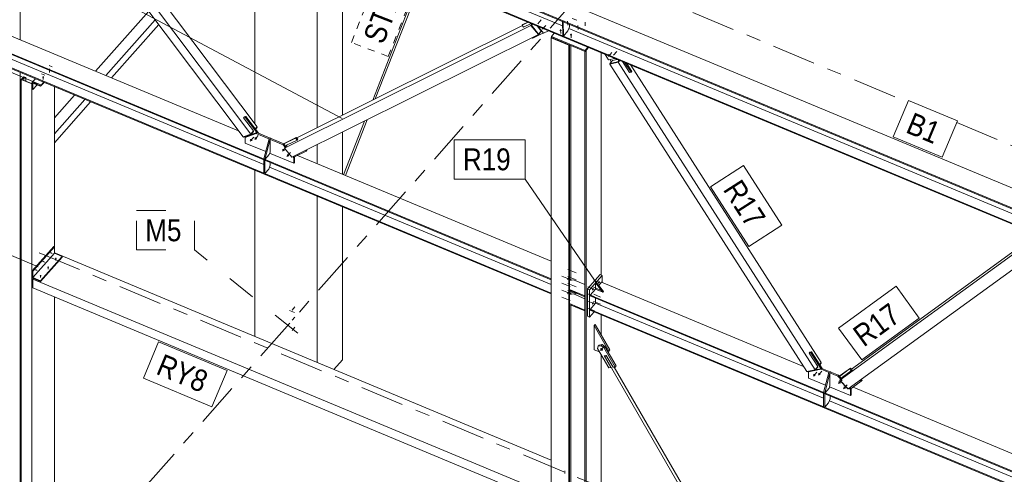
# Model space of a CAD drawing. Header units: millimetres. Extents: x -698 to 216, y -34 to 576.
# Tile 7 of 88: x -664 to -596, y 297 to 328. Entities that reach past the tile are written whole.
import ezdxf

# ---------------------------------------------------------------- set-up
doc = ezdxf.new("R2010")
doc.units = ezdxf.units.MM
for name, pattern in [('XKITLINE00', [0]), ('XKITLINE02', [4, 2, -2]), ('XKITLINE03', [6, 3, -1, 1, -1]), ('XKITLINE04', [3, 0.5, -0.5, 0.5, -0.5, 0.5, -0.5])]:
    doc.linetypes.add(name, pattern=pattern)
for name, color, linetype, lineweight in [('Element', 2, 'Continuous', 0), ('Spoina', 1, 'Continuous', 0), ('Znak elementu', 2, 'Continuous', 0), ('Śruba', 3, 'Continuous', 0)]:
    doc.layers.add(name, color=color, linetype=linetype, lineweight=lineweight)
doc.styles.add('ARIAL', font='ARIAL.TTF')

msp = doc.modelspace()

# ---------------------------------------------------------------- hatches: boundary and pattern name
at = {"layer": 'Śruba'}
for points in [[(-628.024, 327.48), (-628.018, 327.474), (-628.012, 327.467), (-628.007, 327.46), (-628.003, 327.453), (-627.999, 327.445), (-627.996, 327.438), (-627.993, 327.431), (-627.991, 327.424), (-627.99, 327.417), (-627.99, 327.41), (-627.99, 327.404), (-627.992, 327.398), (-627.993, 327.393), (-627.996, 327.388), (-627.999, 327.383), (-628.004, 327.379), (-628.008, 327.376), (-628.013, 327.373), (-628.019, 327.371), (-628.025, 327.37), (-628.032, 327.37), (-628.039, 327.37), (-628.046, 327.371), (-628.054, 327.372), (-628.061, 327.375), (-628.069, 327.377), (-628.077, 327.381), (-628.084, 327.385), (-628.092, 327.39), (-628.099, 327.395), (-628.106, 327.401), (-628.112, 327.407), (-628.119, 327.414), (-628.124, 327.42), (-628.129, 327.427), (-628.134, 327.435), (-628.138, 327.442), (-628.141, 327.449), (-628.143, 327.456), (-628.145, 327.463), (-628.146, 327.47), (-628.147, 327.477), (-628.146, 327.483), (-628.145, 327.489), (-628.143, 327.495), (-628.14, 327.5), (-628.137, 327.504), (-628.133, 327.508), (-628.128, 327.511), (-628.123, 327.514), (-628.117, 327.516), (-628.111, 327.517), (-628.105, 327.518), (-628.098, 327.518), (-628.09, 327.517), (-628.083, 327.515), (-628.075, 327.513), (-628.068, 327.51), (-628.06, 327.506), (-628.052, 327.502), (-628.045, 327.497), (-628.038, 327.492), (-628.031, 327.486)], [(-626.89, 327.233), (-626.897, 327.234), (-626.904, 327.235), (-626.911, 327.236), (-626.918, 327.239), (-626.924, 327.241), (-626.93, 327.244), (-626.936, 327.247), (-626.941, 327.251), (-626.945, 327.255), (-626.949, 327.26), (-626.952, 327.264), (-626.955, 327.269), (-626.957, 327.274), (-626.958, 327.279), (-626.959, 327.284), (-626.958, 327.29), (-626.957, 327.295), (-626.956, 327.3), (-626.953, 327.305), (-626.95, 327.31), (-626.947, 327.314), (-626.942, 327.318), (-626.938, 327.322), (-626.932, 327.326), (-626.926, 327.329), (-626.92, 327.332), (-626.914, 327.334), (-626.907, 327.336), (-626.9, 327.338), (-626.892, 327.339), (-626.885, 327.339), (-626.878, 327.339), (-626.87, 327.338), (-626.863, 327.337), (-626.856, 327.336), (-626.849, 327.334), (-626.843, 327.331), (-626.837, 327.328), (-626.832, 327.325), (-626.827, 327.321), (-626.822, 327.317), (-626.818, 327.313), (-626.815, 327.308), (-626.812, 327.303), (-626.81, 327.298), (-626.809, 327.293), (-626.809, 327.288), (-626.809, 327.283), (-626.81, 327.277), (-626.812, 327.272), (-626.814, 327.267), (-626.817, 327.263), (-626.821, 327.258), (-626.825, 327.254), (-626.83, 327.25), (-626.835, 327.246), (-626.841, 327.243), (-626.847, 327.24), (-626.854, 327.238), (-626.861, 327.236), (-626.868, 327.234), (-626.875, 327.234), (-626.882, 327.233)], [(-626.177, 326.936), (-626.185, 326.936), (-626.192, 326.937), (-626.199, 326.939), (-626.206, 326.941), (-626.212, 326.943), (-626.218, 326.946), (-626.223, 326.95), (-626.228, 326.954), (-626.233, 326.958), (-626.237, 326.962), (-626.24, 326.967), (-626.243, 326.971), (-626.245, 326.976), (-626.246, 326.982), (-626.246, 326.987), (-626.246, 326.992), (-626.245, 326.997), (-626.243, 327.002), (-626.241, 327.007), (-626.238, 327.012), (-626.234, 327.017), (-626.23, 327.021), (-626.225, 327.025), (-626.22, 327.028), (-626.214, 327.032), (-626.208, 327.035), (-626.201, 327.037), (-626.194, 327.039), (-626.187, 327.04), (-626.18, 327.041), (-626.172, 327.042), (-626.165, 327.042), (-626.158, 327.041), (-626.151, 327.04), (-626.144, 327.038), (-626.137, 327.036), (-626.131, 327.034), (-626.125, 327.031), (-626.119, 327.027), (-626.114, 327.024), (-626.11, 327.019), (-626.106, 327.015), (-626.102, 327.01), (-626.1, 327.006), (-626.098, 327.001), (-626.097, 326.995), (-626.096, 326.99), (-626.097, 326.985), (-626.097, 326.98), (-626.099, 326.975), (-626.102, 326.97), (-626.105, 326.965), (-626.108, 326.961), (-626.113, 326.956), (-626.117, 326.952), (-626.123, 326.949), (-626.129, 326.945), (-626.135, 326.943), (-626.141, 326.94), (-626.148, 326.938), (-626.155, 326.937), (-626.163, 326.936), (-626.17, 326.935)], [(-623.494, 325.622), (-623.488, 325.616), (-623.482, 325.609), (-623.477, 325.602), (-623.473, 325.595), (-623.469, 325.587), (-623.466, 325.58), (-623.463, 325.573), (-623.461, 325.566), (-623.46, 325.559), (-623.46, 325.552), (-623.46, 325.546), (-623.462, 325.54), (-623.464, 325.534), (-623.466, 325.529), (-623.47, 325.525), (-623.474, 325.521), (-623.478, 325.518), (-623.484, 325.515), (-623.489, 325.513), (-623.495, 325.512), (-623.502, 325.511), (-623.509, 325.512), (-623.516, 325.512), (-623.524, 325.514), (-623.531, 325.516), (-623.539, 325.519), (-623.547, 325.523), (-623.554, 325.527), (-623.562, 325.532), (-623.569, 325.537), (-623.576, 325.543), (-623.583, 325.549), (-623.589, 325.556), (-623.594, 325.562), (-623.599, 325.569), (-623.604, 325.576), (-623.608, 325.584), (-623.611, 325.591), (-623.614, 325.598), (-623.615, 325.605), (-623.616, 325.612), (-623.617, 325.619), (-623.616, 325.625), (-623.615, 325.631), (-623.613, 325.637), (-623.611, 325.642), (-623.607, 325.646), (-623.603, 325.65), (-623.599, 325.653), (-623.593, 325.656), (-623.588, 325.658), (-623.581, 325.659), (-623.575, 325.66), (-623.568, 325.659), (-623.56, 325.659), (-623.553, 325.657), (-623.545, 325.655), (-623.538, 325.652), (-623.53, 325.648), (-623.522, 325.644), (-623.515, 325.639), (-623.508, 325.634), (-623.501, 325.628)], [(-662.386, 324.038), (-662.397, 324.04), (-662.408, 324.044), (-662.416, 324.049), (-662.424, 324.055), (-662.429, 324.062), (-662.432, 324.069), (-662.433, 324.077), (-662.432, 324.085), (-662.429, 324.092), (-662.424, 324.099), (-662.416, 324.105), (-662.408, 324.11), (-662.397, 324.114), (-662.386, 324.116), (-662.375, 324.117), (-662.364, 324.116), (-662.353, 324.114), (-662.343, 324.11), (-662.334, 324.105), (-662.327, 324.099), (-662.321, 324.092), (-662.318, 324.085), (-662.317, 324.077), (-662.318, 324.069), (-662.321, 324.062), (-662.327, 324.055), (-662.334, 324.049), (-662.343, 324.044), (-662.353, 324.04), (-662.364, 324.038), (-662.375, 324.037)], [(-648.065, 319.798), (-648.059, 319.791), (-648.053, 319.785), (-648.048, 319.778), (-648.043, 319.77), (-648.039, 319.763), (-648.036, 319.756), (-648.034, 319.749), (-648.032, 319.742), (-648.031, 319.735), (-648.03, 319.728), (-648.031, 319.722), (-648.032, 319.716), (-648.034, 319.71), (-648.037, 319.705), (-648.04, 319.701), (-648.044, 319.697), (-648.049, 319.694), (-648.054, 319.691), (-648.06, 319.689), (-648.066, 319.688), (-648.073, 319.687), (-648.079, 319.687), (-648.087, 319.688), (-648.094, 319.69), (-648.102, 319.692), (-648.11, 319.695), (-648.117, 319.699), (-648.125, 319.703), (-648.132, 319.708), (-648.139, 319.713), (-648.146, 319.719), (-648.153, 319.725), (-648.159, 319.731), (-648.165, 319.738), (-648.17, 319.745), (-648.174, 319.752), (-648.178, 319.76), (-648.181, 319.767), (-648.184, 319.774), (-648.186, 319.781), (-648.187, 319.788), (-648.187, 319.795), (-648.187, 319.801), (-648.186, 319.807), (-648.184, 319.812), (-648.181, 319.817), (-648.178, 319.822), (-648.174, 319.826), (-648.169, 319.829), (-648.164, 319.832), (-648.158, 319.834), (-648.152, 319.835), (-648.145, 319.835), (-648.138, 319.835), (-648.131, 319.834), (-648.123, 319.833), (-648.116, 319.83), (-648.108, 319.828), (-648.1, 319.824), (-648.093, 319.82), (-648.085, 319.815), (-648.078, 319.81), (-648.071, 319.804)], [(-647.751, 319.913), (-647.745, 319.907), (-647.739, 319.9), (-647.734, 319.893), (-647.73, 319.886), (-647.726, 319.879), (-647.722, 319.871), (-647.72, 319.864), (-647.718, 319.857), (-647.717, 319.85), (-647.717, 319.843), (-647.717, 319.837), (-647.718, 319.831), (-647.72, 319.826), (-647.723, 319.821), (-647.726, 319.816), (-647.73, 319.812), (-647.735, 319.809), (-647.74, 319.806), (-647.746, 319.804), (-647.752, 319.803), (-647.759, 319.803), (-647.766, 319.803), (-647.773, 319.804), (-647.781, 319.805), (-647.788, 319.808), (-647.796, 319.811), (-647.804, 319.814), (-647.811, 319.818), (-647.819, 319.823), (-647.826, 319.828), (-647.833, 319.834), (-647.839, 319.84), (-647.845, 319.847), (-647.851, 319.854), (-647.856, 319.861), (-647.861, 319.868), (-647.865, 319.875), (-647.868, 319.882), (-647.87, 319.889), (-647.872, 319.897), (-647.873, 319.903), (-647.874, 319.91), (-647.873, 319.916), (-647.872, 319.922), (-647.87, 319.928), (-647.867, 319.933), (-647.864, 319.937), (-647.86, 319.941), (-647.855, 319.945), (-647.85, 319.947), (-647.844, 319.949), (-647.838, 319.95), (-647.831, 319.951), (-647.824, 319.951), (-647.817, 319.95), (-647.81, 319.948), (-647.802, 319.946), (-647.794, 319.943), (-647.787, 319.939), (-647.779, 319.935), (-647.772, 319.93), (-647.764, 319.925), (-647.758, 319.919)], [(-645.856, 319.122), (-645.85, 319.115), (-645.844, 319.108), (-645.839, 319.101), (-645.835, 319.094), (-645.831, 319.087), (-645.828, 319.08), (-645.825, 319.072), (-645.823, 319.065), (-645.822, 319.058), (-645.822, 319.052), (-645.822, 319.046), (-645.823, 319.04), (-645.825, 319.034), (-645.828, 319.029), (-645.831, 319.025), (-645.835, 319.021), (-645.84, 319.017), (-645.845, 319.015), (-645.851, 319.013), (-645.857, 319.012), (-645.864, 319.011), (-645.871, 319.011), (-645.878, 319.012), (-645.886, 319.014), (-645.893, 319.016), (-645.901, 319.019), (-645.909, 319.023), (-645.916, 319.027), (-645.924, 319.032), (-645.931, 319.037), (-645.938, 319.043), (-645.944, 319.049), (-645.95, 319.055), (-645.956, 319.062), (-645.961, 319.069), (-645.966, 319.076), (-645.97, 319.083), (-645.973, 319.091), (-645.975, 319.098), (-645.977, 319.105), (-645.978, 319.112), (-645.979, 319.119), (-645.978, 319.125), (-645.977, 319.131), (-645.975, 319.136), (-645.972, 319.141), (-645.969, 319.146), (-645.965, 319.15), (-645.96, 319.153), (-645.955, 319.156), (-645.949, 319.158), (-645.943, 319.159), (-645.936, 319.159), (-645.93, 319.159), (-645.922, 319.158), (-645.915, 319.157), (-645.907, 319.154), (-645.899, 319.151), (-645.892, 319.148), (-645.884, 319.144), (-645.877, 319.139), (-645.87, 319.134), (-645.863, 319.128)], [(-645.542, 318.744), (-645.536, 318.738), (-645.531, 318.731), (-645.526, 318.724), (-645.521, 318.717), (-645.517, 318.71), (-645.514, 318.702), (-645.511, 318.695), (-645.51, 318.688), (-645.508, 318.681), (-645.508, 318.674), (-645.509, 318.668), (-645.51, 318.662), (-645.512, 318.657), (-645.514, 318.652), (-645.518, 318.647), (-645.522, 318.643), (-645.526, 318.64), (-645.532, 318.637), (-645.537, 318.635), (-645.544, 318.634), (-645.55, 318.634), (-645.557, 318.634), (-645.565, 318.635), (-645.572, 318.636), (-645.58, 318.639), (-645.587, 318.642), (-645.595, 318.645), (-645.603, 318.649), (-645.61, 318.654), (-645.617, 318.659), (-645.624, 318.665), (-645.631, 318.671), (-645.637, 318.678), (-645.642, 318.685), (-645.648, 318.692), (-645.652, 318.699), (-645.656, 318.706), (-645.659, 318.713), (-645.662, 318.72), (-645.664, 318.728), (-645.665, 318.734), (-645.665, 318.741), (-645.664, 318.747), (-645.663, 318.753), (-645.661, 318.759), (-645.659, 318.764), (-645.655, 318.768), (-645.651, 318.772), (-645.647, 318.776), (-645.641, 318.778), (-645.636, 318.78), (-645.629, 318.781), (-645.623, 318.782), (-645.616, 318.782), (-645.609, 318.781), (-645.601, 318.779), (-645.593, 318.777), (-645.586, 318.774), (-645.578, 318.77), (-645.571, 318.766), (-645.563, 318.761), (-645.556, 318.756), (-645.549, 318.75)], [(-661.838, 312.026), (-661.833, 312.036), (-661.827, 312.044), (-661.821, 312.051), (-661.815, 312.057), (-661.81, 312.06), (-661.804, 312.062), (-661.8, 312.061), (-661.797, 312.058), (-661.794, 312.054), (-661.793, 312.047), (-661.792, 312.039), (-661.793, 312.03), (-661.795, 312.02), (-661.798, 312.01), (-661.802, 311.999), (-661.807, 311.989), (-661.812, 311.979), (-661.818, 311.97), (-661.824, 311.963), (-661.83, 311.958), (-661.836, 311.954), (-661.841, 311.953), (-661.845, 311.953), (-661.849, 311.956), (-661.851, 311.961), (-661.853, 311.967), (-661.853, 311.975), (-661.852, 311.984), (-661.85, 311.995), (-661.847, 312.005), (-661.843, 312.016)], [(-662.357, 311.438), (-662.351, 311.447), (-662.346, 311.456), (-662.34, 311.463), (-662.334, 311.468), (-662.328, 311.472), (-662.323, 311.473), (-662.319, 311.473), (-662.315, 311.47), (-662.313, 311.465), (-662.311, 311.459), (-662.311, 311.451), (-662.312, 311.442), (-662.314, 311.432), (-662.317, 311.421), (-662.321, 311.41), (-662.326, 311.4), (-662.331, 311.39), (-662.337, 311.382), (-662.343, 311.375), (-662.349, 311.369), (-662.354, 311.366), (-662.359, 311.364), (-662.364, 311.365), (-662.367, 311.368), (-662.37, 311.372), (-662.371, 311.379), (-662.372, 311.387), (-662.371, 311.396), (-662.369, 311.406), (-662.366, 311.417), (-662.362, 311.427)], [(-661.52, 311.571), (-661.531, 311.573), (-661.542, 311.577), (-661.55, 311.582), (-661.558, 311.588), (-661.563, 311.595), (-661.566, 311.603), (-661.567, 311.61), (-661.566, 311.618), (-661.563, 311.626), (-661.558, 311.633), (-661.55, 311.639), (-661.542, 311.644), (-661.531, 311.648), (-661.52, 311.65), (-661.509, 311.651), (-661.498, 311.65), (-661.487, 311.648), (-661.477, 311.644), (-661.468, 311.639), (-661.461, 311.633), (-661.455, 311.626), (-661.452, 311.618), (-661.451, 311.61), (-661.452, 311.603), (-661.455, 311.595), (-661.461, 311.588), (-661.468, 311.582), (-661.477, 311.577), (-661.487, 311.573), (-661.498, 311.571), (-661.509, 311.57)], [(-662.876, 310.849), (-662.87, 310.859), (-662.864, 310.867), (-662.859, 310.874), (-662.853, 310.88), (-662.847, 310.883), (-662.842, 310.885), (-662.838, 310.884), (-662.834, 310.881), (-662.832, 310.877), (-662.83, 310.87), (-662.83, 310.862), (-662.831, 310.853), (-662.833, 310.843), (-662.836, 310.833), (-662.84, 310.822), (-662.845, 310.812), (-662.85, 310.802), (-662.856, 310.793), (-662.862, 310.786), (-662.868, 310.781), (-662.873, 310.777), (-662.878, 310.776), (-662.883, 310.777), (-662.886, 310.779), (-662.889, 310.784), (-662.89, 310.79), (-662.89, 310.798), (-662.889, 310.807), (-662.887, 310.818), (-662.884, 310.828), (-662.88, 310.839)], [(-662.039, 310.983), (-662.05, 310.985), (-662.06, 310.989), (-662.069, 310.994), (-662.076, 311), (-662.082, 311.007), (-662.085, 311.014), (-662.086, 311.022), (-662.085, 311.03), (-662.082, 311.037), (-662.076, 311.044), (-662.069, 311.05), (-662.06, 311.055), (-662.05, 311.059), (-662.039, 311.061), (-662.028, 311.062), (-662.017, 311.061), (-662.006, 311.059), (-661.995, 311.055), (-661.987, 311.05), (-661.979, 311.044), (-661.974, 311.037), (-661.971, 311.03), (-661.97, 311.022), (-661.971, 311.014), (-661.974, 311.007), (-661.979, 311), (-661.987, 310.994), (-661.995, 310.989), (-662.006, 310.985), (-662.017, 310.983), (-662.028, 310.982)], [(-662.558, 310.394), (-662.569, 310.396), (-662.579, 310.4), (-662.588, 310.405), (-662.595, 310.411), (-662.601, 310.418), (-662.604, 310.426), (-662.605, 310.433), (-662.604, 310.441), (-662.601, 310.449), (-662.595, 310.456), (-662.588, 310.462), (-662.579, 310.467), (-662.569, 310.471), (-662.558, 310.473), (-662.547, 310.474), (-662.535, 310.473), (-662.524, 310.471), (-662.514, 310.467), (-662.505, 310.462), (-662.498, 310.456), (-662.493, 310.449), (-662.489, 310.441), (-662.488, 310.433), (-662.489, 310.426), (-662.493, 310.418), (-662.498, 310.411), (-662.505, 310.405), (-662.514, 310.4), (-662.524, 310.396), (-662.535, 310.394), (-662.547, 310.393)], [(-626.411, 310.271), (-626.406, 310.281), (-626.401, 310.29), (-626.396, 310.298), (-626.391, 310.307), (-626.386, 310.314), (-626.38, 310.321), (-626.375, 310.327), (-626.369, 310.333), (-626.364, 310.337), (-626.358, 310.341), (-626.353, 310.344), (-626.348, 310.346), (-626.344, 310.347), (-626.34, 310.347), (-626.336, 310.346), (-626.332, 310.344), (-626.329, 310.341), (-626.327, 310.337), (-626.324, 310.332), (-626.323, 310.326), (-626.322, 310.32), (-626.321, 310.313), (-626.321, 310.305), (-626.322, 310.297), (-626.323, 310.288), (-626.325, 310.279), (-626.327, 310.269), (-626.329, 310.26), (-626.332, 310.25), (-626.336, 310.24), (-626.34, 310.23), (-626.344, 310.22), (-626.349, 310.211), (-626.354, 310.202), (-626.359, 310.193), (-626.364, 310.185), (-626.369, 310.177), (-626.375, 310.17), (-626.38, 310.164), (-626.386, 310.158), (-626.391, 310.154), (-626.397, 310.15), (-626.402, 310.147), (-626.406, 310.145), (-626.411, 310.144), (-626.415, 310.145), (-626.419, 310.146), (-626.423, 310.148), (-626.426, 310.151), (-626.428, 310.154), (-626.43, 310.159), (-626.432, 310.165), (-626.433, 310.171), (-626.434, 310.178), (-626.434, 310.186), (-626.433, 310.194), (-626.432, 310.203), (-626.43, 310.212), (-626.428, 310.222), (-626.426, 310.232), (-626.422, 310.241), (-626.419, 310.251), (-626.415, 310.261)], [(-624.302, 310.021), (-624.297, 310.03), (-624.292, 310.039), (-624.287, 310.048), (-624.282, 310.056), (-624.276, 310.064), (-624.271, 310.071), (-624.265, 310.077), (-624.26, 310.083), (-624.255, 310.087), (-624.249, 310.091), (-624.244, 310.094), (-624.239, 310.096), (-624.235, 310.096), (-624.231, 310.096), (-624.227, 310.095), (-624.223, 310.093), (-624.22, 310.09), (-624.218, 310.086), (-624.215, 310.082), (-624.214, 310.076), (-624.213, 310.07), (-624.212, 310.063), (-624.212, 310.055), (-624.213, 310.047), (-624.214, 310.038), (-624.216, 310.029), (-624.218, 310.019), (-624.22, 310.009), (-624.223, 309.999), (-624.227, 309.99), (-624.231, 309.98), (-624.235, 309.97), (-624.24, 309.96), (-624.245, 309.951), (-624.25, 309.943), (-624.255, 309.934), (-624.26, 309.927), (-624.266, 309.92), (-624.271, 309.914), (-624.277, 309.908), (-624.282, 309.903), (-624.287, 309.9), (-624.293, 309.897), (-624.297, 309.895), (-624.302, 309.894), (-624.306, 309.894), (-624.31, 309.895), (-624.314, 309.897), (-624.317, 309.9), (-624.319, 309.904), (-624.321, 309.909), (-624.323, 309.915), (-624.324, 309.921), (-624.325, 309.928), (-624.325, 309.936), (-624.324, 309.944), (-624.323, 309.953), (-624.321, 309.962), (-624.319, 309.972), (-624.316, 309.981), (-624.313, 309.991), (-624.31, 310.001), (-624.306, 310.011)], [(-626.411, 309.304), (-626.406, 309.313), (-626.401, 309.322), (-626.396, 309.331), (-626.391, 309.339), (-626.386, 309.347), (-626.38, 309.354), (-626.375, 309.36), (-626.369, 309.366), (-626.364, 309.37), (-626.358, 309.374), (-626.353, 309.377), (-626.348, 309.379), (-626.344, 309.38), (-626.34, 309.379), (-626.336, 309.378), (-626.332, 309.376), (-626.329, 309.373), (-626.327, 309.37), (-626.324, 309.365), (-626.323, 309.359), (-626.322, 309.353), (-626.321, 309.346), (-626.321, 309.338), (-626.322, 309.33), (-626.323, 309.321), (-626.325, 309.312), (-626.327, 309.302), (-626.329, 309.292), (-626.332, 309.283), (-626.336, 309.273), (-626.34, 309.263), (-626.344, 309.253), (-626.349, 309.244), (-626.354, 309.234), (-626.359, 309.226), (-626.364, 309.217), (-626.369, 309.21), (-626.375, 309.203), (-626.38, 309.197), (-626.386, 309.191), (-626.391, 309.187), (-626.397, 309.183), (-626.402, 309.18), (-626.406, 309.178), (-626.411, 309.177), (-626.415, 309.177), (-626.419, 309.178), (-626.423, 309.18), (-626.426, 309.183), (-626.428, 309.187), (-626.43, 309.192), (-626.432, 309.198), (-626.433, 309.204), (-626.434, 309.211), (-626.434, 309.219), (-626.433, 309.227), (-626.432, 309.236), (-626.43, 309.245), (-626.428, 309.255), (-626.426, 309.264), (-626.422, 309.274), (-626.419, 309.284), (-626.415, 309.294)], [(-624.708, 309.56), (-624.703, 309.569), (-624.699, 309.578), (-624.694, 309.587), (-624.688, 309.595), (-624.683, 309.603), (-624.677, 309.61), (-624.672, 309.616), (-624.666, 309.622), (-624.661, 309.626), (-624.656, 309.63), (-624.651, 309.633), (-624.646, 309.635), (-624.641, 309.635), (-624.637, 309.635), (-624.633, 309.634), (-624.63, 309.632), (-624.626, 309.629), (-624.624, 309.625), (-624.622, 309.621), (-624.62, 309.615), (-624.619, 309.609), (-624.619, 309.602), (-624.619, 309.594), (-624.619, 309.586), (-624.62, 309.577), (-624.622, 309.568), (-624.624, 309.558), (-624.627, 309.548), (-624.63, 309.538), (-624.633, 309.529), (-624.637, 309.519), (-624.641, 309.509), (-624.646, 309.499), (-624.651, 309.49), (-624.656, 309.482), (-624.661, 309.473), (-624.667, 309.466), (-624.672, 309.459), (-624.678, 309.453), (-624.683, 309.447), (-624.689, 309.443), (-624.694, 309.439), (-624.699, 309.436), (-624.704, 309.434), (-624.708, 309.433), (-624.713, 309.433), (-624.717, 309.434), (-624.72, 309.436), (-624.723, 309.439), (-624.726, 309.443), (-624.728, 309.448), (-624.729, 309.454), (-624.73, 309.46), (-624.731, 309.467), (-624.731, 309.475), (-624.73, 309.483), (-624.729, 309.492), (-624.728, 309.501), (-624.725, 309.511), (-624.723, 309.52), (-624.72, 309.53), (-624.716, 309.54), (-624.712, 309.55)], [(-624.708, 308.593), (-624.703, 308.602), (-624.699, 308.611), (-624.694, 308.62), (-624.688, 308.628), (-624.683, 308.636), (-624.677, 308.643), (-624.672, 308.649), (-624.666, 308.654), (-624.661, 308.659), (-624.656, 308.663), (-624.651, 308.666), (-624.646, 308.667), (-624.641, 308.668), (-624.637, 308.668), (-624.633, 308.667), (-624.63, 308.665), (-624.626, 308.662), (-624.624, 308.658), (-624.622, 308.654), (-624.62, 308.648), (-624.619, 308.642), (-624.619, 308.635), (-624.619, 308.627), (-624.619, 308.618), (-624.62, 308.61), (-624.622, 308.6), (-624.624, 308.591), (-624.627, 308.581), (-624.63, 308.571), (-624.633, 308.561), (-624.637, 308.551), (-624.641, 308.542), (-624.646, 308.532), (-624.651, 308.523), (-624.656, 308.514), (-624.661, 308.506), (-624.667, 308.499), (-624.672, 308.492), (-624.678, 308.485), (-624.683, 308.48), (-624.689, 308.475), (-624.694, 308.472), (-624.699, 308.469), (-624.704, 308.467), (-624.708, 308.466), (-624.713, 308.466), (-624.717, 308.467), (-624.72, 308.469), (-624.723, 308.472), (-624.726, 308.476), (-624.728, 308.481), (-624.729, 308.486), (-624.73, 308.493), (-624.731, 308.5), (-624.731, 308.508), (-624.73, 308.516), (-624.729, 308.525), (-624.728, 308.534), (-624.725, 308.543), (-624.723, 308.553), (-624.72, 308.563), (-624.716, 308.573), (-624.712, 308.583)], [(-624.027, 305.434), (-624.019, 305.427), (-624.013, 305.419), (-624.007, 305.411), (-624.001, 305.402), (-623.997, 305.393), (-623.993, 305.385), (-623.99, 305.376), (-623.988, 305.368), (-623.987, 305.36), (-623.986, 305.352), (-623.987, 305.344), (-623.988, 305.337), (-623.99, 305.331), (-623.994, 305.325), (-623.997, 305.32), (-624.002, 305.315), (-624.008, 305.311), (-624.014, 305.308), (-624.021, 305.306), (-624.028, 305.304), (-624.036, 305.304), (-624.044, 305.304), (-624.053, 305.305), (-624.062, 305.307), (-624.071, 305.31), (-624.08, 305.313), (-624.089, 305.317), (-624.098, 305.322), (-624.106, 305.328), (-624.115, 305.334), (-624.123, 305.341), (-624.131, 305.348), (-624.138, 305.356), (-624.145, 305.364), (-624.151, 305.372), (-624.156, 305.381), (-624.161, 305.389), (-624.165, 305.398), (-624.168, 305.406), (-624.17, 305.415), (-624.171, 305.423), (-624.171, 305.431), (-624.171, 305.438), (-624.169, 305.445), (-624.167, 305.452), (-624.164, 305.458), (-624.16, 305.463), (-624.155, 305.468), (-624.15, 305.471), (-624.144, 305.475), (-624.137, 305.477), (-624.129, 305.478), (-624.122, 305.479), (-624.113, 305.479), (-624.105, 305.478), (-624.096, 305.476), (-624.087, 305.473), (-624.078, 305.47), (-624.069, 305.465), (-624.06, 305.46), (-624.051, 305.455), (-624.043, 305.449), (-624.034, 305.442)], [(-609.445, 303.663), (-609.439, 303.656), (-609.433, 303.649), (-609.428, 303.642), (-609.423, 303.635), (-609.42, 303.628), (-609.416, 303.621), (-609.414, 303.614), (-609.412, 303.606), (-609.411, 303.6), (-609.411, 303.593), (-609.411, 303.587), (-609.412, 303.581), (-609.414, 303.575), (-609.417, 303.57), (-609.42, 303.566), (-609.424, 303.562), (-609.429, 303.558), (-609.434, 303.556), (-609.44, 303.554), (-609.446, 303.553), (-609.453, 303.552), (-609.46, 303.552), (-609.467, 303.553), (-609.474, 303.555), (-609.482, 303.557), (-609.49, 303.56), (-609.497, 303.564), (-609.505, 303.568), (-609.512, 303.573), (-609.52, 303.578), (-609.527, 303.584), (-609.533, 303.59), (-609.539, 303.596), (-609.545, 303.603), (-609.55, 303.61), (-609.555, 303.617), (-609.558, 303.624), (-609.562, 303.632), (-609.564, 303.639), (-609.566, 303.646), (-609.567, 303.653), (-609.567, 303.66), (-609.567, 303.666), (-609.566, 303.672), (-609.564, 303.677), (-609.561, 303.682), (-609.558, 303.687), (-609.554, 303.691), (-609.549, 303.694), (-609.544, 303.697), (-609.538, 303.699), (-609.532, 303.7), (-609.525, 303.7), (-609.518, 303.7), (-609.511, 303.699), (-609.504, 303.698), (-609.496, 303.695), (-609.488, 303.692), (-609.481, 303.689), (-609.473, 303.685), (-609.466, 303.68), (-609.458, 303.675), (-609.451, 303.669)], [(-609.101, 303.735), (-609.095, 303.729), (-609.09, 303.722), (-609.085, 303.715), (-609.08, 303.708), (-609.076, 303.7), (-609.073, 303.693), (-609.07, 303.686), (-609.069, 303.679), (-609.068, 303.672), (-609.067, 303.665), (-609.068, 303.659), (-609.069, 303.653), (-609.071, 303.648), (-609.073, 303.643), (-609.077, 303.638), (-609.081, 303.634), (-609.085, 303.631), (-609.091, 303.628), (-609.096, 303.626), (-609.103, 303.625), (-609.109, 303.625), (-609.116, 303.625), (-609.124, 303.626), (-609.131, 303.627), (-609.139, 303.63), (-609.146, 303.632), (-609.154, 303.636), (-609.162, 303.64), (-609.169, 303.645), (-609.176, 303.65), (-609.183, 303.656), (-609.19, 303.662), (-609.196, 303.669), (-609.202, 303.675), (-609.207, 303.682), (-609.211, 303.69), (-609.215, 303.697), (-609.218, 303.704), (-609.221, 303.711), (-609.223, 303.718), (-609.224, 303.725), (-609.224, 303.732), (-609.223, 303.738), (-609.222, 303.744), (-609.22, 303.75), (-609.218, 303.755), (-609.214, 303.759), (-609.21, 303.763), (-609.206, 303.766), (-609.2, 303.769), (-609.195, 303.771), (-609.188, 303.772), (-609.182, 303.773), (-609.175, 303.773), (-609.168, 303.772), (-609.16, 303.77), (-609.153, 303.768), (-609.145, 303.765), (-609.137, 303.761), (-609.13, 303.757), (-609.122, 303.752), (-609.115, 303.747), (-609.108, 303.741)], [(-607.71, 303.154), (-607.704, 303.148), (-607.699, 303.141), (-607.694, 303.134), (-607.689, 303.127), (-607.685, 303.119), (-607.682, 303.112), (-607.679, 303.105), (-607.678, 303.098), (-607.677, 303.091), (-607.676, 303.084), (-607.677, 303.078), (-607.678, 303.072), (-607.68, 303.067), (-607.682, 303.062), (-607.686, 303.057), (-607.69, 303.053), (-607.695, 303.05), (-607.7, 303.047), (-607.705, 303.045), (-607.712, 303.044), (-607.718, 303.044), (-607.725, 303.044), (-607.733, 303.045), (-607.74, 303.046), (-607.748, 303.049), (-607.755, 303.051), (-607.763, 303.055), (-607.771, 303.059), (-607.778, 303.064), (-607.785, 303.069), (-607.792, 303.075), (-607.799, 303.081), (-607.805, 303.088), (-607.811, 303.094), (-607.816, 303.101), (-607.82, 303.109), (-607.824, 303.116), (-607.827, 303.123), (-607.83, 303.13), (-607.832, 303.137), (-607.833, 303.144), (-607.833, 303.151), (-607.833, 303.157), (-607.831, 303.163), (-607.829, 303.169), (-607.827, 303.174), (-607.823, 303.178), (-607.819, 303.182), (-607.815, 303.185), (-607.81, 303.188), (-607.804, 303.19), (-607.798, 303.191), (-607.791, 303.192), (-607.784, 303.192), (-607.777, 303.191), (-607.769, 303.189), (-607.762, 303.187), (-607.754, 303.184), (-607.746, 303.18), (-607.739, 303.176), (-607.731, 303.171), (-607.724, 303.166), (-607.717, 303.16)], [(-607.367, 302.795), (-607.361, 302.788), (-607.355, 302.782), (-607.35, 302.774), (-607.346, 302.767), (-607.342, 302.76), (-607.338, 302.753), (-607.336, 302.746), (-607.334, 302.738), (-607.333, 302.732), (-607.333, 302.725), (-607.333, 302.719), (-607.334, 302.713), (-607.336, 302.707), (-607.339, 302.702), (-607.342, 302.698), (-607.346, 302.694), (-607.351, 302.691), (-607.356, 302.688), (-607.362, 302.686), (-607.368, 302.685), (-607.375, 302.684), (-607.382, 302.684), (-607.389, 302.685), (-607.397, 302.687), (-607.404, 302.689), (-607.412, 302.692), (-607.42, 302.696), (-607.427, 302.7), (-607.435, 302.705), (-607.442, 302.71), (-607.449, 302.716), (-607.455, 302.722), (-607.461, 302.728), (-607.467, 302.735), (-607.472, 302.742), (-607.477, 302.749), (-607.481, 302.757), (-607.484, 302.764), (-607.486, 302.771), (-607.488, 302.778), (-607.489, 302.785), (-607.49, 302.792), (-607.489, 302.798), (-607.488, 302.804), (-607.486, 302.809), (-607.483, 302.814), (-607.48, 302.819), (-607.476, 302.823), (-607.471, 302.826), (-607.466, 302.829), (-607.46, 302.831), (-607.454, 302.832), (-607.447, 302.832), (-607.44, 302.832), (-607.433, 302.831), (-607.426, 302.83), (-607.418, 302.827), (-607.41, 302.824), (-607.403, 302.821), (-607.395, 302.817), (-607.388, 302.812), (-607.38, 302.807), (-607.374, 302.801)]]:
    msp.add_hatch(color=256, dxfattribs=at).paths.add_polyline_path(points, flags=17)

# ---------------------------------------------------------------- linework, layer by layer
at = {"layer": 'Element', "linetype": 'XKITLINE00', "lineweight": 0}
for p, q in [((-667.131, 346.217), (-592.077, 314.866)), ((-667.996, 345.198), (-592.941, 313.848)), ((-667.994, 345.139), (-592.972, 313.802)), ((-667.971, 344.139), (-593.002, 312.824)), ((-667.97, 344.08), (-593.002, 312.765)), ((-666.131, 344.037), (-626.762, 327.593)), ((-665.56, 342.523), (-648.661, 319.979)), ((-648.139, 320.172), (-665.037, 342.716)), ((-647.706, 320.662), (-664.025, 342.432)), ((-663.957, 326.654), (-663.957, 340.385)), ((-647.849, 320.853), (-647.849, 335.181)), ((-643.575, 320.61), (-643.575, 333.89)), ((-641.845, 321.472), (-641.845, 333.167)), ((-639.773, 322.506), (-636.486, 330.929)), ((-639.597, 322.593), (-636.364, 330.878)), ((-658.78, 324.491), (-655.139, 328.621)), ((-658.068, 324.193), (-654.691, 328.024)), ((-657.678, 324.031), (-654.446, 327.697)), ((-628.935, 327.635), (-645.833, 319.209)), ((-644.985, 319.907), (-629.512, 327.622)), ((-629.527, 327.639), (-629.109, 327.847)), ((-629.527, 327.639), (-629.475, 327.698)), ((-629.422, 327.513), (-629.527, 327.639)), ((-629.475, 327.698), (-629.145, 327.862)), ((-629.422, 327.513), (-628.915, 327.766)), ((-628.845, 327.737), (-628.935, 327.635)), ((-628.412, 327.006), (-628.935, 327.635)), ((-628.829, 327.73), (-628.915, 327.633)), ((-628.915, 327.633), (-628.896, 327.642)), ((-628.915, 327.633), (-628.414, 327.029)), ((-628.821, 327.727), (-628.896, 327.642)), ((-628.896, 327.642), (-628.394, 327.038)), ((-628.213, 327.244), (-628.504, 327.594)), ((-628.448, 327.571), (-628.053, 327.095)), ((-626.747, 326.927), (-626.77, 327.92)), ((-626.713, 327.896), (-626.69, 326.903)), ((-626.383, 327.265), (-626.279, 327.539)), ((-626.279, 327.539), (-626.283, 327.716)), ((-664.933, 327.061), (-648.973, 320.394)), ((-645.311, 318.58), (-628.412, 327.006)), ((-628.795, 326.759), (-628.072, 327.119)), ((-628.394, 327.038), (-628.414, 327.029)), ((-628.222, 327.222), (-628.412, 327.006)), ((-628.213, 327.244), (-628.394, 327.038)), ((-628.227, 327.228), (-628.222, 327.222)), ((-628.053, 327.095), (-627.713, 327.264)), ((-627.326, 327.103), (-627.521, 326.873)), ((-627.521, 326.873), (-627.519, 326.803)), ((-627.521, 326.873), (-625.205, 325.906)), ((-626.747, 326.927), (-626.69, 326.903)), ((-626.69, 326.903), (-626.383, 327.265)), ((-626.328, 327.411), (-593.002, 313.491)), ((-665.711, 326.178), (-627.541, 310.235)), ((-628.795, 326.759), (-628.828, 326.799)), ((-627.519, 326.803), (-627.541, 326.777)), ((-627.541, 326.777), (-626.33, 326.271)), ((-627.541, 261.28), (-627.541, 326.777)), ((-627.519, 326.803), (-625.204, 325.835)), ((-626.308, 326.297), (-626.33, 326.271)), ((-626.33, 326.271), (-626.33, 260.774)), ((-626.275, 260.836), (-626.275, 326.283)), ((-626.19, 310.144), (-626.19, 326.248)), ((-665.711, 326.121), (-627.541, 310.177)), ((-665.335, 325.629), (-647.246, 318.073)), ((-625.225, 274.543), (-625.225, 325.845)), ((-625.205, 325.906), (-625.011, 326.135)), ((-625.204, 325.835), (-625.205, 325.906)), ((-624.965, 326.116), (-625.204, 325.835)), ((-625.14, 274.64), (-625.14, 325.91)), ((-624.102, 310.496), (-624.102, 325.756)), ((-623.837, 325.645), (-623.598, 325.272)), ((-665.711, 325.202), (-627.541, 309.258)), ((-665.711, 325.145), (-627.541, 309.201)), ((-623.598, 325.272), (-623.163, 325.364)), ((-622.947, 325.101), (-623.52, 324.98)), ((-623.504, 324.999), (-623.52, 324.98)), ((-623.52, 324.98), (-610.013, 303.869)), ((-623.418, 325.131), (-623.519, 325.289)), ((-623.335, 325.225), (-623.517, 325.019)), ((-623.517, 325.019), (-622.967, 325.135)), ((-623.5, 324.992), (-623.517, 325.019)), ((-622.95, 325.108), (-623.5, 324.992)), ((-623, 325.296), (-623.335, 325.225)), ((-622.872, 325.242), (-622.967, 325.135)), ((-622.967, 325.135), (-622.95, 325.108)), ((-622.95, 325.108), (-622.843, 325.23)), ((-622.836, 325.227), (-622.947, 325.101)), ((-609.441, 303.99), (-622.947, 325.101)), ((-622.163, 324.389), (-622.65, 325.149)), ((-622.049, 324.413), (-622.473, 325.075)), ((-621.997, 324.472), (-622.351, 325.024)), ((-609.009, 304.481), (-622.08, 324.911)), ((-663.957, 280.692), (-663.957, 324.412)), ((-622.163, 324.389), (-622.049, 324.413)), ((-622.049, 324.413), (-621.997, 324.472)), ((-663.702, 324.113), (-663.875, 323.917)), ((-663.875, 323.917), (-663.162, 323.619)), ((-663.875, 277.363), (-663.875, 323.917)), ((-663.84, 323.922), (-663.693, 324.089)), ((-663.171, 323.643), (-663.84, 323.922)), ((-663.702, 324.113), (-663.559, 324.053)), ((-663.693, 324.089), (-663.572, 324.039)), ((-663.693, 323.861), (-663.693, 324.089)), ((-663.559, 324.053), (-663.572, 324.039)), ((-663.572, 324.039), (-663.572, 323.81)), ((-663.559, 324.053), (-663.559, 323.805)), ((-663.119, 323.701), (-663.171, 323.643)), ((-663.162, 323.619), (-663.119, 323.668)), ((-663.162, 323.619), (-663.162, 277.066)), ((-662.904, 323.972), (-663.119, 323.729)), ((-663.119, 323.729), (-662.549, 323.49)), ((-663.119, 323.245), (-663.119, 323.729)), ((-662.549, 323.454), (-663.076, 323.674)), ((-663.076, 323.674), (-663.076, 323.227)), ((-663.076, 323.227), (-662.788, 323.554)), ((-662.549, 323.49), (-662.334, 323.734)), ((-662.549, 323.454), (-662.311, 323.724)), ((-662.549, 323.49), (-662.549, 323.454)), ((-663.076, 323.227), (-663.119, 323.245)), ((-661.606, 311.986), (-661.606, 323.43)), ((-661.606, 321.286), (-660.224, 322.853)), ((-661.606, 320.18), (-659.512, 322.555)), ((-661.606, 319.575), (-659.122, 322.393)), ((-648.574, 321.35), (-648.626, 321.291)), ((-648.522, 321.33), (-648.626, 321.291)), ((-648.626, 321.291), (-647.948, 320.387)), ((-648.47, 321.389), (-648.574, 321.35)), ((-648.522, 321.33), (-648.47, 321.389)), ((-647.728, 320.271), (-648.522, 321.33)), ((-647.596, 320.223), (-648.47, 321.389)), ((-641.77, 317.386), (-640.337, 321.06)), ((-641.648, 317.335), (-640.161, 321.148)), ((-648.661, 319.979), (-648.139, 320.172)), ((-648.623, 319.967), (-648.121, 320.152)), ((-648.512, 319.943), (-647.771, 320.215)), ((-647.719, 320.274), (-648.46, 320.002)), ((-647.948, 320.387), (-648.139, 320.172)), ((-648.121, 320.152), (-648.137, 320.173)), ((-648.121, 320.152), (-647.94, 320.358)), ((-647.94, 320.358), (-647.956, 320.379)), ((-647.825, 320.528), (-647.706, 320.662)), ((-647.808, 320.506), (-647.706, 320.622)), ((-647.771, 320.215), (-647.719, 320.274)), ((-647.771, 320.215), (-645.925, 319.444)), ((-647.706, 320.622), (-647.722, 320.644)), ((-645.873, 319.503), (-647.719, 320.274)), ((-641.845, 317.417), (-641.845, 320.307)), ((-648.623, 319.967), (-648.638, 319.988)), ((-648.512, 319.943), (-648.46, 320.002)), ((-648.512, 319.558), (-648.512, 319.943)), ((-648.512, 319.558), (-647.113, 318.973)), ((-648.46, 320.002), (-648.475, 320.022)), ((-646.883, 319.845), (-647.246, 318.466)), ((-647.175, 318.436), (-646.812, 319.815)), ((-646.883, 319.845), (-646.812, 319.815)), ((-646.831, 319.904), (-646.76, 319.874)), ((-646.812, 319.815), (-646.812, 318.938)), ((-645.925, 319.444), (-645.873, 319.503)), ((-645.78, 319.27), (-645.925, 319.444)), ((-645.018, 319.947), (-645.892, 319.511)), ((-645.728, 319.328), (-645.873, 319.503)), ((-645.864, 319.492), (-645.07, 319.888)), ((-645.643, 319.424), (-645.833, 319.209)), ((-645.643, 319.424), (-644.965, 319.762)), ((-645.07, 319.888), (-645.018, 319.947)), ((-644.965, 319.762), (-645.07, 319.888)), ((-644.914, 319.821), (-645.018, 319.947)), ((-644.965, 319.762), (-644.914, 319.821)), ((-643.575, 318.14), (-643.575, 319.445)), ((-646.877, 318.774), (-647.175, 318.436)), ((-646.812, 318.938), (-646.877, 318.774)), ((-646.843, 318.861), (-645.184, 318.168)), ((-645.828, 319.202), (-645.834, 319.196)), ((-645.834, 319.196), (-645.826, 319.2)), ((-645.834, 319.196), (-645.332, 318.592)), ((-645.833, 319.209), (-645.311, 318.58)), ((-645.132, 318.612), (-644.338, 319.007)), ((-644.338, 319.007), (-644.372, 319.048)), ((-644.338, 319.007), (-644.286, 319.066)), ((-644.286, 319.066), (-644.3, 319.083)), ((-663.957, 318.618), (-663.875, 318.712)), ((-647.246, 318.466), (-647.175, 318.436)), ((-647.246, 318.405), (-647.244, 318.407)), ((-647.175, 318.375), (-647.246, 318.405)), ((-647.246, 318.405), (-647.246, 317.492)), ((-647.173, 318.378), (-647.175, 318.375)), ((-647.175, 318.375), (-647.175, 317.463)), ((-646.799, 318.04), (-646.799, 318.221)), ((-645.332, 318.592), (-645.324, 318.596)), ((-645.184, 318.553), (-645.237, 318.616)), ((-645.184, 318.553), (-645.132, 318.612)), ((-645.184, 318.168), (-645.184, 318.553)), ((-645.184, 318.168), (-645.132, 318.227)), ((-645.132, 318.612), (-645.165, 318.652)), ((-645.132, 318.227), (-645.132, 318.612)), ((-644.937, 318.709), (-627.541, 311.442)), ((-663.957, 317.512), (-663.875, 317.606)), ((-647.849, 306.271), (-647.849, 317.684)), ((-647.246, 317.492), (-647.175, 317.463)), ((-647.175, 317.463), (-646.907, 317.767)), ((-646.907, 317.767), (-646.799, 318.04)), ((-646.851, 317.908), (-627.541, 309.842)), ((-663.957, 316.908), (-663.875, 317.002)), ((-643.575, 304.486), (-643.575, 315.898)), ((-641.845, 304.67), (-641.845, 315.176)), ((-594.229, 313.105), (-607.736, 303.278)), ((-606.944, 304.03), (-594.689, 312.947)), ((-661.649, 312.452), (-663.119, 310.784)), ((-661.606, 312.434), (-663.076, 310.766)), ((-661.606, 311.987), (-663.076, 310.319)), ((-661.606, 312.434), (-661.649, 312.452)), ((-661.606, 311.987), (-661.606, 312.434)), ((-661.079, 311.766), (-661.606, 311.987)), ((-661.555, 311.965), (-661.535, 311.987)), ((-661.535, 311.987), (-627.541, 297.788)), ((-607.164, 302.679), (-593.657, 312.506)), ((-661.079, 311.766), (-662.549, 310.099)), ((-662.549, 310.063), (-661.079, 311.73)), ((-661.079, 311.73), (-661.079, 311.766)), ((-663.119, 310.301), (-663.119, 310.784)), ((-663.119, 310.784), (-663.076, 310.766)), ((-663.076, 310.766), (-663.076, 310.319)), ((-662.549, 310.063), (-663.119, 310.301)), ((-663.091, 310.222), (-663.048, 310.271)), ((-663.091, 310.222), (-627.612, 295.402)), ((-663.091, 309.617), (-663.091, 310.222)), ((-663.076, 310.319), (-662.549, 310.099)), ((-662.549, 310.099), (-662.549, 310.063)), ((-626.275, 310.13), (-626.009, 310.175)), ((-626.009, 310.175), (-625.225, 309.848)), ((-624.182, 310.529), (-625.046, 309.549)), ((-624.039, 310.47), (-624.904, 309.489)), ((-624.454, 309.999), (-624.489, 309.96)), ((-624.489, 309.96), (-623.99, 309.328)), ((-624.489, 309.537), (-624.489, 309.96)), ((-624.454, 309.999), (-623.956, 309.368)), ((-624.278, 309.776), (-624.082, 309.998)), ((-624.182, 310.529), (-624.039, 310.47)), ((-624.082, 309.998), (-610.233, 304.213)), ((-624.039, 310.47), (-624.039, 309.98)), ((-627.612, 294.798), (-663.091, 309.617)), ((-625.228, 309.07), (-626.275, 309.508)), ((-626.275, 309.447), (-625.228, 309.01)), ((-626.19, 309.168), (-626.19, 309.412)), ((-625.046, 309.549), (-624.904, 309.489)), ((-625.046, 307.669), (-625.046, 309.549)), ((-624.904, 309.489), (-624.904, 307.609)), ((-624.861, 309.115), (-624.489, 309.537)), ((-623.99, 309.328), (-624.489, 309.537)), ((-623.956, 309.368), (-623.99, 309.328)), ((-661.606, 278.831), (-661.606, 308.997)), ((-626.275, 309.154), (-626.009, 309.199)), ((-626.009, 309.199), (-625.225, 308.871)), ((-625.228, 309.07), (-625.225, 309.073)), ((-625.228, 309.01), (-625.228, 309.07)), ((-625.228, 309.01), (-625.225, 309.013)), ((-624.861, 309.115), (-624.861, 309.058)), ((-624.861, 309.115), (-592.916, 295.772)), ((-624.861, 309.058), (-592.916, 295.714)), ((-624.485, 308.9), (-624.485, 308.565)), ((-625.228, 308.094), (-626.275, 308.531)), ((-626.275, 308.471), (-625.228, 308.034)), ((-626.19, 261.695), (-626.19, 308.436)), ((-625.228, 308.094), (-625.225, 308.097)), ((-625.228, 308.034), (-625.228, 308.094)), ((-625.228, 308.034), (-625.225, 308.036)), ((-624.904, 307.609), (-624.588, 307.967)), ((-624.485, 308.565), (-624.861, 308.139)), ((-624.861, 308.139), (-624.861, 308.081)), ((-624.861, 308.139), (-592.916, 294.795)), ((-624.861, 308.081), (-592.916, 294.738)), ((-624.485, 308.565), (-608.849, 302.034)), ((-625.046, 307.669), (-624.904, 307.609)), ((-624.102, 306.385), (-624.102, 307.765)), ((-624.517, 307.102), (-624.587, 307.024)), ((-624.587, 307.024), (-623.575, 305.275)), ((-624.587, 305.369), (-624.587, 307.024)), ((-624.517, 307.102), (-623.506, 305.353)), ((-624.214, 305.213), (-624.587, 305.369)), ((-624.358, 305.463), (-624.316, 305.612)), ((-623.584, 304.124), (-624.358, 305.463)), ((-624.247, 305.691), (-624.316, 305.612)), ((-624.316, 305.612), (-624.113, 305.639)), ((-624.043, 305.717), (-624.247, 305.691)), ((-624.043, 305.717), (-624.113, 305.639)), ((-624.113, 305.639), (-623.916, 305.521)), ((-623.846, 305.599), (-624.043, 305.717)), ((-623.846, 305.599), (-623.916, 305.521)), ((-623.916, 305.521), (-623.141, 304.182)), ((-623.846, 305.599), (-623.072, 304.261)), ((-623.575, 305.275), (-623.653, 305.265)), ((-623.506, 305.353), (-623.575, 305.275)), ((-642.43, 304.007), (-641.845, 304.67)), ((-624.102, 274.418), (-624.102, 305.021)), ((-623.755, 304.966), (-623.899, 304.947)), ((-623.899, 304.947), (-623.434, 304.144)), ((-623.873, 304.94), (-623.877, 304.95)), ((-623.844, 304.937), (-623.873, 304.94)), ((-608.573, 278.489), (-623.873, 304.94)), ((-623.802, 304.949), (-623.844, 304.937)), ((-623.777, 304.963), (-623.802, 304.949)), ((-623.291, 304.163), (-623.755, 304.966)), ((-609.792, 305.193), (-609.844, 305.134)), ((-609.73, 305.158), (-609.844, 305.134)), ((-609.844, 305.134), (-609.251, 304.206)), ((-609.792, 305.193), (-609.678, 305.217)), ((-609.73, 305.158), (-609.678, 305.217)), ((-609.034, 304.071), (-609.73, 305.158)), ((-609.678, 305.217), (-608.951, 304.081)), ((-623.434, 304.144), (-623.584, 304.124)), ((-623.434, 304.144), (-623.421, 304.159)), ((-623.141, 304.182), (-623.291, 304.163)), ((-608.454, 278.674), (-623.204, 304.174)), ((-623.072, 304.261), (-623.141, 304.182)), ((-610.013, 303.869), (-609.441, 303.99)), ((-609.976, 303.855), (-609.989, 303.875)), ((-609.976, 303.855), (-609.427, 303.971)), ((-609.888, 303.843), (-609.015, 304.027)), ((-609.888, 303.843), (-609.854, 303.881)), ((-609.251, 304.206), (-609.441, 303.99)), ((-609.427, 303.971), (-609.44, 303.991)), ((-609.427, 303.971), (-609.245, 304.177)), ((-608.963, 304.086), (-609.408, 303.992)), ((-609.245, 304.177), (-609.258, 304.197)), ((-609.123, 304.35), (-609.009, 304.481)), ((-609.11, 304.33), (-609.012, 304.442)), ((-609.012, 304.442), (-609.025, 304.462)), ((-609.015, 304.027), (-608.963, 304.086)), ((-609.015, 304.027), (-607.885, 303.555)), ((-607.833, 303.614), (-608.963, 304.086)), ((-607.015, 304.104), (-607.774, 303.552)), ((-607.762, 303.54), (-607.067, 304.046)), ((-607.546, 303.494), (-606.952, 303.926)), ((-607.067, 304.046), (-607.015, 304.104)), ((-606.952, 303.926), (-607.067, 304.046)), ((-606.9, 303.985), (-607.015, 304.104)), ((-606.952, 303.926), (-606.9, 303.985)), ((-609.888, 303.424), (-609.888, 303.843)), ((-609.888, 303.424), (-608.715, 302.935)), ((-608.486, 303.806), (-608.849, 302.427)), ((-608.778, 302.397), (-608.414, 303.776)), ((-608.486, 303.806), (-608.414, 303.776)), ((-608.434, 303.865), (-608.363, 303.835)), ((-608.414, 303.776), (-608.414, 302.9)), ((-607.885, 303.555), (-607.833, 303.614)), ((-607.68, 303.341), (-607.885, 303.555)), ((-607.629, 303.4), (-607.833, 303.614)), ((-607.546, 303.494), (-607.736, 303.278)), ((-607.736, 303.278), (-607.164, 302.679)), ((-607.728, 303.269), (-607.733, 303.263)), ((-607.733, 303.263), (-607.727, 303.268)), ((-607.733, 303.263), (-607.183, 302.689)), ((-606.961, 302.701), (-606.265, 303.207)), ((-606.265, 303.207), (-606.336, 303.281)), ((-606.213, 303.266), (-606.272, 303.328)), ((-606.265, 303.207), (-606.213, 303.266)), ((-608.479, 302.735), (-608.778, 302.397)), ((-608.414, 302.9), (-608.479, 302.735)), ((-608.445, 302.822), (-607.013, 302.223)), ((-607.183, 302.689), (-607.177, 302.693)), ((-607.013, 302.642), (-607.095, 302.729)), ((-606.961, 302.701), (-607.032, 302.775)), ((-607.013, 302.642), (-606.961, 302.701)), ((-607.013, 302.223), (-607.013, 302.642)), ((-606.961, 302.282), (-606.961, 302.701)), ((-606.834, 302.793), (-592.853, 296.953)), ((-608.849, 302.427), (-608.778, 302.397)), ((-608.849, 302.366), (-608.847, 302.369)), ((-608.778, 302.337), (-608.849, 302.366)), ((-608.849, 302.366), (-608.849, 301.454)), ((-608.776, 302.339), (-608.778, 302.337)), ((-608.778, 302.337), (-608.778, 301.424)), ((-608.51, 301.728), (-608.402, 302.002)), ((-608.454, 301.869), (-592.916, 295.379)), ((-608.402, 302.002), (-608.402, 302.182)), ((-607.013, 302.223), (-606.961, 302.282)), ((-608.849, 301.454), (-608.778, 301.424)), ((-608.778, 301.424), (-608.51, 301.728))]:
    msp.add_line(p, q, dxfattribs=at)
at = {"layer": 'Spoina', "linetype": 'XKITLINE03', "lineweight": 0}
for p, q in [((-679.192, 268.939), (-503.454, 468.292)), ((-639.962, 337.767), (-603.085, 322.364)), ((-599.72, 320.958), (-515.905, 285.949)), ((-662.658, 312.021), (-621.183, 294.697))]:
    msp.add_line(p, q, dxfattribs=at)
at = {"layer": 'Znak elementu', "linetype": 'XKITLINE00', "lineweight": 0}
for p, q in [((-641.864, 321.247), (-672.174, 337.397)), ((-662.491, 323.539), (-671.151, 327.189)), ((-604.078, 319.987), (-603.037, 322.479)), ((-603.037, 322.479), (-599.672, 321.073)), ((-600.712, 318.582), (-599.672, 321.073)), ((-634.182, 319.788), (-629.313, 319.788)), ((-634.182, 317.088), (-634.182, 319.788)), ((-629.313, 317.088), (-629.313, 319.788)), ((-604.078, 319.987), (-600.712, 318.582)), ((-616.615, 316.554), (-614.34, 318.009)), ((-614.34, 318.009), (-611.716, 313.908)), ((-634.182, 317.088), (-629.313, 317.088)), ((-624.313, 309.778), (-629.313, 317.088)), ((-616.615, 316.554), (-613.99, 312.453)), ((-662.708, 311.068), (-671.368, 314.718)), ((-613.99, 312.453), (-611.716, 313.908)), ((-607.819, 306.856), (-603.882, 309.721)), ((-602.293, 307.538), (-603.882, 309.721)), ((-606.23, 304.673), (-602.293, 307.538)), ((-606.23, 304.673), (-607.819, 306.856)), ((-655.496, 303.411), (-654.456, 305.902)), ((-654.456, 305.902), (-649.758, 303.94)), ((-650.798, 301.448), (-649.758, 303.94)), ((-655.496, 303.411), (-650.798, 301.448))]:
    msp.add_line(p, q, dxfattribs=at)
at = {"layer": 'Znak elementu', "linetype": 'XKITLINE04', "lineweight": 0}
for p, q in [((-641.231, 326.471), (-639.462, 331.007)), ((-638.716, 325.49), (-636.946, 330.026)), ((-638.716, 325.49), (-641.231, 326.471))]:
    msp.add_line(p, q, dxfattribs=at)
at = {"layer": 'Znak elementu', "linetype": 'XKITLINE02', "lineweight": 0}
for p, q in [((-655.969, 314.915), (-651.99, 314.915)), ((-655.969, 312.215), (-655.969, 314.915)), ((-651.99, 312.215), (-651.99, 314.915)), ((-655.969, 312.215), (-651.99, 312.215)), ((-644.919, 306.494), (-651.99, 312.215))]:
    msp.add_line(p, q, dxfattribs=at)
at = {"layer": 'Śruba', "linetype": 'XKITLINE02', "lineweight": 0}
for p, q in [((-628.211, 328.015), (-628.449, 327.745)), ((-626.41, 327.914), (-626.404, 327.649)), ((-626.093, 328.116), (-625.772, 327.982)), ((-625.698, 327.616), (-625.691, 327.351)), ((-625.214, 327.851), (-625.208, 327.615)), ((-623.024, 325.852), (-623.262, 325.582)), ((-661.962, 324.889), (-661.748, 324.799)), ((-662.48, 324.3), (-662.267, 324.211)), ((-661.943, 324.4), (-661.943, 324.641)), ((-662.999, 323.712), (-662.785, 323.622)), ((-626.402, 310.887), (-625.832, 310.649)), ((-626.402, 310.403), (-625.832, 310.165)), ((-626.808, 309.942), (-626.239, 309.704)), ((-626.402, 309.919), (-625.832, 309.681)), ((-626.402, 309.436), (-625.832, 309.198)), ((-624.617, 309.658), (-624.154, 309.464)), ((-626.808, 308.975), (-626.239, 308.737)), ((-625.024, 309.197), (-624.561, 309.003)), ((-624.617, 309.174), (-624.154, 308.981)), ((-624.617, 308.69), (-624.154, 308.497)), ((-645.486, 308.063), (-645.13, 307.915)), ((-645.299, 308.086), (-645.108, 308.302)), ((-625.024, 308.229), (-624.561, 308.036)), ((-645.299, 307.391), (-645.108, 307.607)), ((-645.299, 306.696), (-645.108, 306.912)), ((-626.6, 297.056), (-626.6, 296.875))]:
    msp.add_line(p, q, dxfattribs=at)
at = {"layer": 'Śruba', "linetype": 'XKITLINE00', "lineweight": 0}
for p, q in [((-627.897, 327.637), (-628.135, 327.368)), ((-626.885, 327.354), (-626.879, 327.089)), ((-626.173, 327.056), (-626.167, 326.791)), ((-623.368, 325.779), (-623.605, 325.51)), ((-662.375, 323.909), (-662.375, 324.151)), ((-647.938, 319.955), (-648.176, 319.685)), ((-647.624, 320.07), (-647.862, 319.801)), ((-645.729, 319.279), (-645.967, 319.009)), ((-645.416, 318.901), (-645.654, 318.632)), ((-661.748, 311.976), (-661.962, 312.065)), ((-662.267, 311.388), (-662.48, 311.477)), ((-661.509, 311.493), (-661.509, 311.674)), ((-662.785, 310.799), (-662.999, 310.888)), ((-662.028, 310.904), (-662.028, 311.085)), ((-662.547, 310.316), (-662.547, 310.497)), ((-626.808, 310.426), (-626.239, 310.188)), ((-624.617, 310.141), (-624.154, 309.948)), ((-626.808, 309.458), (-626.239, 309.22)), ((-625.024, 309.68), (-624.561, 309.487)), ((-625.024, 308.713), (-624.561, 308.52)), ((-624.15, 305.31), (-623.869, 305.629)), ((-608.975, 303.892), (-609.213, 303.623)), ((-609.318, 303.82), (-609.556, 303.55)), ((-607.584, 303.311), (-607.822, 303.042)), ((-607.24, 302.952), (-607.478, 302.682))]:
    msp.add_line(p, q, dxfattribs=at)

# ---------------------------------------------------------------- texts
at = {"layer": 'Znak elementu', "style": 'ARIAL', "width": 0.85}
for s, rotation, p in [('ST1', 68.68618, (-639.057, 326.267)), ('B1', -22.67194, (-603.293, 320.31)), ('R17', -57.38745, (-615.786, 316.372)), ('R17', 36.03905, (-606.098, 305.511)), ('RY8', -22.67194, (-654.712, 303.733))]:
    msp.add_text(s, height=1.5, rotation=rotation, dxfattribs=at).set_placement(p)
for s, p in [('R19', (-633.582, 317.688)), ('M5', (-655.369, 312.815))]:
    msp.add_text(s, height=1.5, dxfattribs=at).set_placement(p)

doc.saveas('drawing.dxf')
